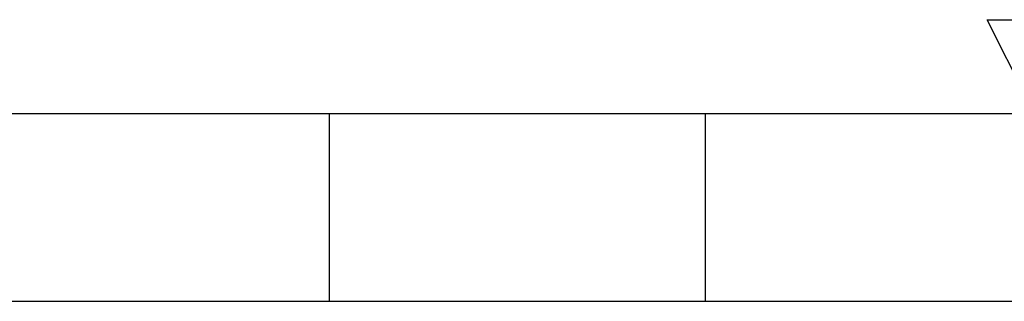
# Model space of a CAD drawing. Header units: millimetres. Extents: x 0 to 420, y 0 to 297.
# Tile 2 of 9: x 181 to 208, y 0 to 8. Entities that reach past the tile are written whole.
import ezdxf

# ---------------------------------------------------------------- set-up
doc = ezdxf.new("R2010")
doc.units = ezdxf.units.MM
doc.layers.add('CARTIGLIO', color=140, linetype='Continuous')

msp = doc.modelspace()

# ---------------------------------------------------------------- linework, layer by layer
at = {"layer": 'CARTIGLIO', "linetype": 'Continuous'}
for p, q in [((207.4166481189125, 7.758109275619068), (212.5908641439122, 7.758109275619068)), ((210.0037561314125, 2.583893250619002), (207.4166481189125, 7.758109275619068)), ((5.180115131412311, 5.171001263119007), (414.8273971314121, 5.171001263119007)), ((189.3068920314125, -0.003214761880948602), (189.3068920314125, 5.171001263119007)), ((199.6553240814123, -0.003214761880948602), (199.6553240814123, 5.171001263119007)), ((158.2615958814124, -0.003214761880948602), (261.7459163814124, -0.003214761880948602))]:
    msp.add_line(p, q, dxfattribs=at)

doc.saveas('drawing.dxf')
